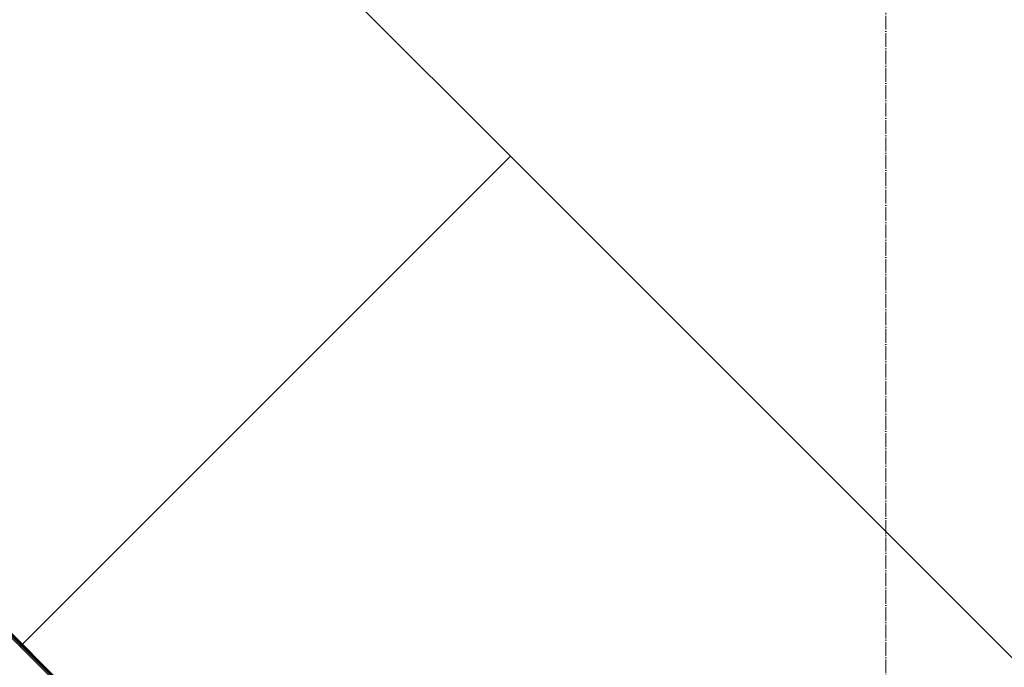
# Model space of a CAD drawing. Header units: millimetres. Extents: x -290 to 116110, y -2975 to 80225.
# Tile 115 of 247: x 43141 to 44561, y 53964 to 54898. Entities that reach past the tile are written whole.
import ezdxf
from ezdxf import colors
from ezdxf.entities.mleader import LeaderData, LeaderLine
from ezdxf.math import Vec2, Vec3

# ---------------------------------------------------------------- set-up
doc = ezdxf.new("R2010")
doc.units = ezdxf.units.MM
doc.linetypes.add('ADSK_Линия сетки', pattern=[25, 20, -2.5, 0, -2.5])
for name, color, linetype, lineweight in [('КИП_выноска', 6, 'Continuous', 25), ('Оси', 7, 'Continuous', 9), ('Перекрытия', 7, 'Continuous', 18), ('Стены разрез', 7, 'Continuous', 40)]:
    doc.layers.add(name, color=color, linetype=linetype, lineweight=lineweight)
doc.styles.add('Arial', font='arial.ttf', dxfattribs={"width": 0.85, "height": 350})

# ---------------------------------------------------------------- blocks, each defined once
blk = doc.blocks.new('135_SLK_GD_AR_rvt-1-B2_-11_400__На лист секция 4_-11_400')
at = {"layer": 'Перекрытия', "color": 253, "true_color": 0xaaaaaa}
for p, q in [((-13091751.3, -9244260.4), (-13092536.5, -9243475.2)), ((-13093243.6, -9244182.3), (-13092458.4, -9244967.5)), ((-13092458.4, -9244967.5), (-13091751.3, -9244260.4)), ((-13088610.5, -9247401.2), (-13091751.3, -9244260.4)), ((-13089317.6, -9248108.3), (-13092458.4, -9244967.5))]:
    blk.add_line(p, q, dxfattribs=at)
at = {"layer": 'Стены разрез', "color": 253, "true_color": 0xaaaaaa}
for p, q in [((-13094625.9, -9242796.8), (-13089311.6, -9248111)), ((-13089310.2, -9248109.6), (-13094624.5, -9242795.3))]:
    blk.add_line(p, q, dxfattribs=at)
blk = doc.blocks.new('A$Cc005853f')
at = {"layer": 'Оси', "color": 253, "linetype": 'ADSK_Линия сетки', "true_color": 0xaaaaaa}
blk.add_line((42303.1, 2607.6), (42303.1, 76891.5), dxfattribs=at)
at = {"lineweight": 5}
blk.add_blockref('135_SLK_GD_AR_rvt-1-B2_-11_400__На лист секция 4_-11_400', (13133512.8, 9298039.8), dxfattribs=at)
blk = doc.blocks.new('_None')

msp = doc.modelspace()

# ---------------------------------------------------------------- block references
msp.add_blockref('A$Cc005853f', (2087, 921.7))

# ---------------------------------------------------------------- next in the draw order: leaders
at = {"layer": 'КИП_выноска'}
ml = msp.add_multileader_mtext('Standard', dxfattribs=at)
ml.set_content('LS2.3.1...LS2.3.3\\PДН2.3', color=256, style='Arial')
ml.set_leader_properties(color=256, linetype='ByLayer', lineweight=-1)
ml.set_arrow_properties(name='NONE')
ml.build(insert=Vec2(0, 0))
ml.multileader.update_dxf_attribs({"has_dogleg": 0, "text_left_attachment_type": 6, "text_right_attachment_type": 6, "dogleg_length": 0.5, "arrow_head_size": 300})
ctx = ml.context
ctx.base_point, ctx.char_height, ctx.arrow_head_size, ctx.landing_gap_size, ctx.plane_origin = Vec3(44953.7, 54513.5), 250, 300, 100, Vec3(50825.8, 51952.8)
ctx.left_attachment, ctx.right_attachment = 6, 6
notes = []
notes.append((ctx, [(0, (1, 1, 0), (44953.2, 54513.5), (1, 0), 0.5, [(0, [(43838.6, 51961.2)], 0, [])])]))
ctx.mtext.insert, ctx.mtext.width, ctx.mtext.flow_direction = Vec3(45053.7, 54821.8), 2365.858, 5
ctx.mtext.has_bg_fill, ctx.mtext.bg_color, ctx.mtext.bg_scale_factor, ctx.mtext.bg_transparency, ctx.mtext.use_window_bg_color = 1, -1027028792, 1.5, 0, 1
for ctx, leaders in notes:
    for number, flags, end, landing, length, lines in leaders:
        leader = LeaderData()
        leader.index, (leader.has_last_leader_line, leader.has_dogleg_vector, leader.attachment_direction) = number, flags
        leader.last_leader_point, leader.dogleg_vector, leader.dogleg_length = Vec3(end), Vec3(landing), length
        for number, points, colour, breaks in lines:
            line = LeaderLine()
            line.index, line.vertices, line.color, line.breaks = number, Vec3.list(points), colors.encode_raw_color(colour), breaks
            leader.lines.append(line)
        ctx.leaders.append(leader)

doc.saveas('drawing.dxf')
